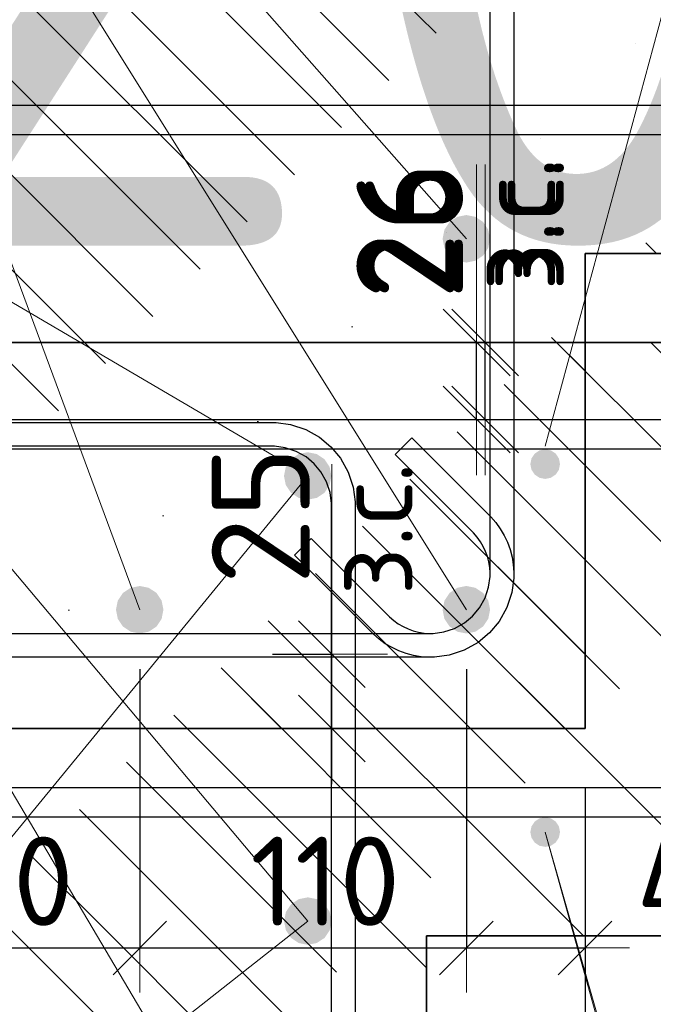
# Model space of a CAD drawing. Header units: metres. Extents: x -38 to 97, y -15 to 21.
# Tile 94 of 256: x 72.282 to 72.495, y 2.091 to 2.423. Entities that reach past the tile are written whole.
import ezdxf

# ---------------------------------------------------------------- set-up
doc = ezdxf.new("R2010")
doc.units = ezdxf.units.M
doc.header["$PDMODE"] = 65
for name, color, linetype, lineweight in [('XR$3$Арм. стержнями нижней зоны', 180, 'Continuous', 35), ('XR$3$Арм.стержн. Арматура края', 96, 'Continuous', 35), ('XR$3$Арм.стержн. Хомут', 240, 'Continuous', 35), ('XR$3$Арм.стержн.горизонт. 1', 180, 'Continuous', 35), ('XR$3$Размерная линия (1)', 7, 'Continuous', 13), ('XR$3$Размерная линия_ общее', 7, 'Continuous', 13), ('XR$4$Арм. стержнями верхней зоны', 180, 'Continuous', 35), ('XR$4$Арм. стержнями нижней зоны', 180, 'Continuous', 35), ('XR$4$Арм.стержн. Арматура края', 96, 'Continuous', 35), ('XR$4$Арм.стержн. Хомут', 240, 'Continuous', 35), ('XR$4$Арм.стержн.горизонт. 1', 180, 'Continuous', 35), ('XR$4$ВК__отв в полу 1-2 эт', 220, 'Continuous', 25), ('XR$4$Размерная линия_ общее', 7, 'Continuous', 13), ('XR$5$Арм. стержнями верхней зоны', 180, 'Continuous', 35), ('XR$5$Арм. стержнями нижней зоны', 180, 'Continuous', 35), ('XR$5$Арм.стержн. Арматура края', 96, 'Continuous', 35), ('XR$5$Арм.стержн. Хомут', 240, 'Continuous', 35), ('XR$5$Арм.стержн.горизонт. 1', 180, 'Continuous', 35), ('XR$5$ВК__отв в полу 1-2 эт', 220, 'Continuous', 25), ('XR$5$Размерная линия_ общее', 7, 'Continuous', 13), ('XR$6$Текст_ примечание', 7, 'Continuous', 13)]:
    doc.layers.add(name, color=color, linetype=linetype, lineweight=lineweight)
doc.styles.add('ISOCPEUR', font='txt')
doc.dimstyles.new('DIMSTYLE_11', dxfattribs={"dimtxt": 0.033, "dimasz": 0.0375, "dimexe": 0, "dimexo": 0, "dimgap": 0.0165, "dimtad": 2, "dimdec": 0, "dimlfac": 1000, "dimrnd": 1, "dimzin": 12, "dimdsep": 46, "dimtxsty": 'ISOCPEUR', "dimblk1": 'ALL_ML_STRICH', "dimblk2": 'ALL_ML_STRICH', "dimsah": 1, "dimcen": 0, "dimclrd": 7, "dimclre": 256, "dimclrt": 7, "dimadec": 0, "dimazin": 0, "dimtfac": 1, "dimtdec": 0, "dimtix": 1, "dimtmove": 2, "dimatfit": 3, "dimfxl": 0, "dimtvp": 1.2, "dimtzin": 0, "dimlwd": 0, "dimlwe": -3, "dimarcsym": 0})
doc.dimstyles.new('DIMSTYLE_23', dxfattribs={"dimtxt": 0.03, "dimasz": 0.03, "dimexe": 0, "dimexo": 0, "dimgap": 0.015, "dimtad": 2, "dimdec": 0, "dimlfac": 1000, "dimrnd": 5, "dimzin": 12, "dimdsep": 46, "dimtxsty": 'ISOCPEUR', "dimblk1": 'ALL_ML_STRICH', "dimblk2": 'ALL_ML_STRICH', "dimsah": 1, "dimcen": 0, "dimclrd": 7, "dimclre": 256, "dimclrt": 7, "dimadec": 0, "dimazin": 0, "dimtfac": 1, "dimtdec": 0, "dimtix": 1, "dimtmove": 2, "dimatfit": 3, "dimfxl": 0, "dimtvp": 1.2, "dimtzin": 0, "dimlwd": 0, "dimlwe": -3, "dimarcsym": 0})
doc.dimstyles.new('DIMSTYLE_24', dxfattribs={"dimtxt": 0.03, "dimasz": 0.03, "dimexe": 0, "dimexo": 0, "dimgap": 0.015, "dimtad": 2, "dimdec": 0, "dimlfac": 1000, "dimrnd": 5, "dimzin": 12, "dimdsep": 46, "dimtxsty": 'ISOCPEUR', "dimblk1": 'ALL_ML_STRICH', "dimblk2": 'ALL_ML_STRICH', "dimsah": 1, "dimcen": 0, "dimclrd": 7, "dimclre": 256, "dimclrt": 7, "dimadec": 0, "dimazin": 0, "dimtfac": 1, "dimtdec": 0, "dimtix": 1, "dimtmove": 2, "dimatfit": 3, "dimfxl": 0, "dimtzin": 0, "dimlwd": 0, "dimlwe": -3, "dimarcsym": 0})
pattern_1 = [(135, (0, 0), (-0.031819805, -0.031819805), [0.4, -0.05, 0, -0.05]), (135, (-0.01591, -0.01591), (-0.031819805, -0.031819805), [0.8, -0.1, 0.1, -0.1])]

# ---------------------------------------------------------------- blocks, each defined once
blk = doc.blocks.new('ALL_ML_STRICH')
at = {"color": 0, "linetype": 'ByBlock', "lineweight": -2}
for p, q in [((0, -0.5), (0, 0.5)), ((-0.3, -0.3), (0.3, 0.3)), ((-1, 0), (0.5, 0))]:
    blk.add_line(p, q, dxfattribs=at)
blk = doc.blocks.new('*D98')
at = {"layer": 'DEFPOINTS', "color": 7, "linetype": 'Continuous', "lineweight": 13, "transparency": 33554687}
for p in [(72.34681, 2.20903), (72.35181, 2.18403), (72.3868, 2.18403)]:
    blk.add_point(p, dxfattribs=at)
at = {"layer": 'XR$3$Размерная линия_ общее', "color": 253, "linetype": 'Continuous', "lineweight": -2, "true_color": 0xa0a0a0, "transparency": 33554687}
for p, q in [((72.36681, 2.20903), (72.3868, 2.20903)), ((72.37181, 2.18403), (72.3868, 2.18403))]:
    blk.add_line(p, q, dxfattribs=at)
at = {"layer": 'XR$3$Размерная линия_ общее', "color": 7, "linetype": 'Continuous', "lineweight": -2, "transparency": 33554687}
blk.add_line((72.3868, 2.18403), (72.3868, 2.20903), dxfattribs=at)
at = {"layer": 'XR$3$Размерная линия_ общее', "color": 7, "linetype": 'Continuous', "lineweight": 13, "transparency": 33554687, "xscale": 0.0375, "yscale": 0.0375, "zscale": 0.0375}
for p, rotation in [((72.3868, 2.20903), 90), ((72.3868, 2.18403), 270)]:
    blk.add_blockref('ALL_ML_STRICH', p, dxfattribs=dict(at, rotation=rotation))
at = {"layer": 'XR$3$Размерная линия_ общее', "color": 7, "linetype": 'Continuous', "lineweight": 13, "transparency": 33554687, "insert": (72.38701, 2.22881), "char_height": 0.027, "width": 0.00135, "attachment_point": 1, "rotation": 90, "line_spacing_factor": 0.60241, "style": 'ISOCPEUR'}
blk.add_mtext('з.с.', dxfattribs=at)
at = {"layer": 'XR$3$Размерная линия_ общее', "color": 7, "linetype": 'Continuous', "lineweight": 13, "transparency": 33554687, "insert": (72.3628, 2.25576), "char_height": 0.033, "width": 0.066, "attachment_point": 5, "rotation": 90, "style": 'ISOCPEUR'}
blk.add_mtext('\\A1;{25}', dxfattribs=at)
blk = doc.blocks.new('*D237')
at = {"layer": 'DEFPOINTS', "color": 7, "linetype": 'Continuous', "lineweight": 13, "transparency": 33554687}
for p in [(72.17211, 2.18403), (72.47211, 2.18403), (72.17211, 2.03505)]:
    blk.add_point(p, dxfattribs=at)
at = {"layer": 'XR$3$Размерная линия (1)', "color": 9, "linetype": 'Continuous', "lineweight": -2, "true_color": 0xc7c7c7, "transparency": 33554687}
for p, q in [((72.17211, 2.16403), (72.17211, 2.03505)), ((72.47211, 2.16403), (72.47211, 2.03505))]:
    blk.add_line(p, q, dxfattribs=at)
at = {"layer": 'XR$3$Размерная линия (1)', "color": 7, "linetype": 'Continuous', "lineweight": -2, "transparency": 33554687}
blk.add_line((72.17211, 2.03505), (72.47211, 2.03505), dxfattribs=at)
at = {"layer": 'XR$3$Размерная линия (1)', "color": 7, "linetype": 'Continuous', "lineweight": 13, "transparency": 33554687, "xscale": 0.03, "yscale": 0.03, "zscale": 0.03, "rotation": 180}
blk.add_blockref('ALL_ML_STRICH', (72.17211, 2.03505), dxfattribs=at)
at = {"layer": 'XR$3$Размерная линия (1)', "color": 7, "linetype": 'Continuous', "lineweight": 13, "transparency": 33554687, "xscale": 0.03, "yscale": 0.03, "zscale": 0.03}
blk.add_blockref('ALL_ML_STRICH', (72.47211, 2.03505), dxfattribs=at)
at = {"layer": 'XR$3$Размерная линия (1)', "color": 7, "linetype": 'Continuous', "lineweight": 13, "transparency": 33554687, "insert": (72.32361, 2.05755), "char_height": 0.03, "width": 0.09, "attachment_point": 5, "style": 'ISOCPEUR'}
blk.add_mtext('\\A1;{300}', dxfattribs=at)
blk = doc.blocks.new('*D239')
at = {"layer": 'DEFPOINTS', "color": 7, "linetype": 'Continuous', "lineweight": 13, "transparency": 33554687}
for p in [(72.21203, 2.22403), (72.32203, 2.22403), (72.21203, 2.11005)]:
    blk.add_point(p, dxfattribs=at)
at = {"layer": 'XR$3$Размерная линия (1)', "color": 9, "linetype": 'Continuous', "lineweight": -2, "true_color": 0xc7c7c7, "transparency": 33554687}
for p, q in [((72.21203, 2.20403), (72.21203, 2.11005)), ((72.32203, 2.20403), (72.32203, 2.11005))]:
    blk.add_line(p, q, dxfattribs=at)
at = {"layer": 'XR$3$Размерная линия (1)', "color": 7, "linetype": 'Continuous', "lineweight": -2, "transparency": 33554687}
blk.add_line((72.21203, 2.11005), (72.32203, 2.11005), dxfattribs=at)
at = {"layer": 'XR$3$Размерная линия (1)', "color": 7, "linetype": 'Continuous', "lineweight": 13, "transparency": 33554687, "xscale": 0.03, "yscale": 0.03, "zscale": 0.03, "rotation": 180}
blk.add_blockref('ALL_ML_STRICH', (72.21203, 2.11005), dxfattribs=at)
at = {"layer": 'XR$3$Размерная линия (1)', "color": 7, "linetype": 'Continuous', "lineweight": 13, "transparency": 33554687, "xscale": 0.03, "yscale": 0.03, "zscale": 0.03}
blk.add_blockref('ALL_ML_STRICH', (72.32203, 2.11005), dxfattribs=at)
at = {"layer": 'XR$3$Размерная линия (1)', "color": 7, "linetype": 'Continuous', "lineweight": 13, "transparency": 33554687, "insert": (72.27453, 2.13255), "char_height": 0.03, "width": 0.09, "attachment_point": 5, "style": 'ISOCPEUR'}
blk.add_mtext('\\A1;{110}', dxfattribs=at)
blk = doc.blocks.new('*D240')
at = {"layer": 'DEFPOINTS', "color": 7, "linetype": 'Continuous', "lineweight": 13, "transparency": 33554687}
for p in [(72.32203, 2.22403), (72.43211, 2.22403), (72.32203, 2.11005)]:
    blk.add_point(p, dxfattribs=at)
at = {"layer": 'XR$3$Размерная линия (1)', "color": 9, "linetype": 'Continuous', "lineweight": -2, "true_color": 0xc7c7c7, "transparency": 33554687}
for p, q in [((72.32203, 2.20403), (72.32203, 2.11005)), ((72.43211, 2.20403), (72.43211, 2.11005))]:
    blk.add_line(p, q, dxfattribs=at)
at = {"layer": 'XR$3$Размерная линия (1)', "color": 7, "linetype": 'Continuous', "lineweight": -2, "transparency": 33554687}
blk.add_line((72.32203, 2.11005), (72.43211, 2.11005), dxfattribs=at)
at = {"layer": 'XR$3$Размерная линия (1)', "color": 7, "linetype": 'Continuous', "lineweight": 13, "transparency": 33554687, "xscale": 0.03, "yscale": 0.03, "zscale": 0.03, "rotation": 180}
blk.add_blockref('ALL_ML_STRICH', (72.32203, 2.11005), dxfattribs=at)
at = {"layer": 'XR$3$Размерная линия (1)', "color": 7, "linetype": 'Continuous', "lineweight": 13, "transparency": 33554687, "xscale": 0.03, "yscale": 0.03, "zscale": 0.03}
blk.add_blockref('ALL_ML_STRICH', (72.43211, 2.11005), dxfattribs=at)
at = {"layer": 'XR$3$Размерная линия (1)', "color": 7, "linetype": 'Continuous', "lineweight": 13, "transparency": 33554687, "insert": (72.38457, 2.13255), "char_height": 0.03, "width": 0.09, "attachment_point": 5, "style": 'ISOCPEUR'}
blk.add_mtext('\\A1;{110}', dxfattribs=at)
blk = doc.blocks.new('*D241')
at = {"layer": 'DEFPOINTS', "color": 7, "linetype": 'Continuous', "lineweight": 13, "transparency": 33554687}
for p in [(72.43211, 2.22403), (72.47211, 2.18403), (72.43211, 2.11005)]:
    blk.add_point(p, dxfattribs=at)
at = {"layer": 'XR$3$Размерная линия (1)', "color": 9, "linetype": 'Continuous', "lineweight": -2, "true_color": 0xc7c7c7, "transparency": 33554687}
for p, q in [((72.43211, 2.20403), (72.43211, 2.11005)), ((72.47211, 2.16403), (72.47211, 2.11005))]:
    blk.add_line(p, q, dxfattribs=at)
at = {"layer": 'XR$3$Размерная линия (1)', "color": 7, "linetype": 'Continuous', "lineweight": -2, "transparency": 33554687}
blk.add_line((72.43211, 2.11005), (72.47211, 2.11005), dxfattribs=at)
at = {"layer": 'XR$3$Размерная линия (1)', "color": 7, "linetype": 'Continuous', "lineweight": 13, "transparency": 33554687, "xscale": 0.03, "yscale": 0.03, "zscale": 0.03, "rotation": 180}
blk.add_blockref('ALL_ML_STRICH', (72.43211, 2.11005), dxfattribs=at)
at = {"layer": 'XR$3$Размерная линия (1)', "color": 7, "linetype": 'Continuous', "lineweight": 13, "transparency": 33554687, "xscale": 0.03, "yscale": 0.03, "zscale": 0.03}
blk.add_blockref('ALL_ML_STRICH', (72.47211, 2.11005), dxfattribs=at)
at = {"layer": 'XR$3$Размерная линия (1)', "color": 7, "linetype": 'Continuous', "lineweight": 13, "transparency": 33554687, "insert": (72.51092, 2.13273), "char_height": 0.03, "width": 0.06, "attachment_point": 5, "style": 'ISOCPEUR'}
blk.add_mtext('\\A1;{40}', dxfattribs=at)
blk = doc.blocks.new('*D508')
at = {"layer": 'DEFPOINTS', "color": 7, "linetype": 'Continuous', "lineweight": 13, "transparency": 33554687}
for p in [(72.39559, 2.31411), (72.39559, 2.28811), (72.43558, 2.28811)]:
    blk.add_point(p, dxfattribs=at)
at = {"layer": 'XR$4$Размерная линия_ общее', "color": 253, "linetype": 'Continuous', "lineweight": -2, "true_color": 0xa0a0a0, "transparency": 33554687}
for p, q in [((72.41559, 2.31411), (72.43558, 2.31411)), ((72.41559, 2.28811), (72.43558, 2.28811))]:
    blk.add_line(p, q, dxfattribs=at)
at = {"layer": 'XR$4$Размерная линия_ общее', "color": 7, "linetype": 'Continuous', "lineweight": -2, "transparency": 33554687}
blk.add_line((72.43558, 2.28811), (72.43558, 2.31411), dxfattribs=at)
at = {"layer": 'XR$4$Размерная линия_ общее', "color": 7, "linetype": 'Continuous', "lineweight": 13, "transparency": 33554687, "xscale": 0.0375, "yscale": 0.0375, "zscale": 0.0375}
for p, rotation in [((72.43558, 2.31411), 90), ((72.43558, 2.28811), 270)]:
    blk.add_blockref('ALL_ML_STRICH', p, dxfattribs=dict(at, rotation=rotation))
at = {"layer": 'XR$4$Размерная линия_ общее', "color": 7, "linetype": 'Continuous', "lineweight": 13, "transparency": 33554687, "insert": (72.43511, 2.33147), "char_height": 0.027, "width": 0.00135, "attachment_point": 1, "rotation": 90, "line_spacing_factor": 0.60241, "style": 'ISOCPEUR'}
blk.add_mtext('з.с.', dxfattribs=at)
at = {"layer": 'XR$4$Размерная линия_ общее', "color": 7, "linetype": 'Continuous', "lineweight": 13, "transparency": 33554687, "insert": (72.41158, 2.35184), "char_height": 0.033, "width": 0.066, "attachment_point": 5, "rotation": 90, "style": 'ISOCPEUR'}
blk.add_mtext('\\A1;{26}', dxfattribs=at)
blk = doc.blocks.new('*D854')
at = {"layer": 'DEFPOINTS', "color": 7, "linetype": 'Continuous', "lineweight": 13, "transparency": 33554687}
for p in [(72.3985, 2.31411), (72.3985, 2.28811), (72.43848, 2.28811)]:
    blk.add_point(p, dxfattribs=at)
at = {"layer": 'XR$5$Размерная линия_ общее', "color": 253, "linetype": 'Continuous', "lineweight": -2, "true_color": 0xa0a0a0, "transparency": 33554687}
for p, q in [((72.4185, 2.31411), (72.43848, 2.31411)), ((72.4185, 2.28811), (72.43848, 2.28811))]:
    blk.add_line(p, q, dxfattribs=at)
at = {"layer": 'XR$5$Размерная линия_ общее', "color": 7, "linetype": 'Continuous', "lineweight": -2, "transparency": 33554687}
blk.add_line((72.43848, 2.28811), (72.43848, 2.31411), dxfattribs=at)
at = {"layer": 'XR$5$Размерная линия_ общее', "color": 7, "linetype": 'Continuous', "lineweight": 13, "transparency": 33554687, "xscale": 0.0375, "yscale": 0.0375, "zscale": 0.0375}
for p, rotation in [((72.43848, 2.31411), 90), ((72.43848, 2.28811), 270)]:
    blk.add_blockref('ALL_ML_STRICH', p, dxfattribs=dict(at, rotation=rotation))
at = {"layer": 'XR$5$Размерная линия_ общее', "color": 7, "linetype": 'Continuous', "lineweight": 13, "transparency": 33554687, "insert": (72.43802, 2.33147), "char_height": 0.027, "width": 0.00135, "attachment_point": 1, "rotation": 90, "line_spacing_factor": 0.60241, "style": 'ISOCPEUR'}
blk.add_mtext('з.с.', dxfattribs=at)
at = {"layer": 'XR$5$Размерная линия_ общее', "color": 7, "linetype": 'Continuous', "lineweight": 13, "transparency": 33554687, "insert": (72.41448, 2.35184), "char_height": 0.033, "width": 0.066, "attachment_point": 5, "rotation": 90, "style": 'ISOCPEUR'}
blk.add_mtext('\\A1;{26}', dxfattribs=at)

msp = doc.modelspace()

# ---------------------------------------------------------------- hatches: boundary and pattern name
at = {"linetype": 'Continuous', "lineweight": 13, "transparency": 33554687}
h = msp.add_hatch(dxfattribs=at)
h.set_pattern_fill('__________540', scale=0.015, style=0, pattern_type=2)
h.set_pattern_definition(pattern_1)
h.paths.add_polyline_path([(72.47211, 2.54403), (72.17211, 2.54403), (72.17211, 2.18403), (72.47211, 2.18403)], flags=0)
at = {"linetype": 'Continuous', "lineweight": 25, "transparency": 33554687}
h = msp.add_hatch(dxfattribs=at)
h.set_pattern_fill('__________540', scale=0.015, style=0, pattern_type=2)
h.set_pattern_definition(pattern_1)
h.paths.add_polyline_path([(72.47211, 2.54403), (72.47211, 2.34403), (72.72626, 2.34403), (72.72626, 2.54403)], flags=0)
at = {"linetype": 'Continuous', "lineweight": 13, "transparency": 33554687}
h = msp.add_hatch(dxfattribs=at)
h.set_pattern_fill('__________540', scale=0.015, style=0, pattern_type=2)
h.set_pattern_definition(pattern_1)
h.paths.add_polyline_path([(72.11868, 2.31411), (72.11868, 2.11411), (72.54928, 2.11411), (72.54928, 2.31411)], flags=0)
h = msp.add_hatch(dxfattribs=at)
h.set_pattern_fill('__________540', scale=0.015, style=0, pattern_type=2)
h.set_pattern_definition(pattern_1)
h.paths.add_polyline_path([(72.11868, 2.31411), (72.11868, 2.11411), (72.59928, 2.11411), (72.59928, 2.31411)], flags=0)
h = msp.add_hatch(dxfattribs=at)
h.set_pattern_fill('__________540', scale=0.015, style=0, pattern_type=2)
h.set_pattern_definition(pattern_1)
h.paths.add_polyline_path([(72.41868, 2.11411), (72.11868, 2.11411), (72.11868, 1.95411), (72.41868, 1.95411)], flags=0)
h = msp.add_hatch(dxfattribs=at)
h.set_pattern_fill('__________540', scale=0.015, style=0, pattern_type=2)
h.set_pattern_definition(pattern_1)
h.paths.add_polyline_path([(72.41868, 2.11411), (72.11868, 2.11411), (72.11868, 1.95411), (72.41868, 1.95411)], flags=0)
at = {"layer": 'XR$3$Арм.стержн.горизонт. 1', "linetype": 'Continuous', "lineweight": 50, "transparency": 33554687}
for points in [[(72.44011, 2.34903), (72.4395, 2.3521), (72.43777, 2.35469), (72.43517, 2.35642), (72.43211, 2.35703), (72.42905, 2.35642), (72.42645, 2.35469), (72.42472, 2.3521), (72.42411, 2.34903), (72.42472, 2.34597), (72.42645, 2.34338), (72.42905, 2.34164), (72.43211, 2.34103), (72.43517, 2.34164), (72.43777, 2.34338), (72.4395, 2.34597)], [(72.33003, 2.22403), (72.32942, 2.2271), (72.32769, 2.22969), (72.32509, 2.23142), (72.32203, 2.23203), (72.31897, 2.23142), (72.31638, 2.22969), (72.31464, 2.2271), (72.31403, 2.22403), (72.31464, 2.22097), (72.31638, 2.21838), (72.31897, 2.21664), (72.32203, 2.21603), (72.32509, 2.21664), (72.32769, 2.21838), (72.32942, 2.22097)], [(72.44011, 2.22403), (72.4395, 2.2271), (72.43777, 2.22969), (72.43517, 2.23142), (72.43211, 2.23203), (72.42905, 2.23142), (72.42645, 2.22969), (72.42472, 2.2271), (72.42411, 2.22403), (72.42472, 2.22097), (72.42645, 2.21838), (72.42905, 2.21664), (72.43211, 2.21603), (72.43517, 2.21664), (72.43777, 2.21838), (72.4395, 2.22097)]]:
    msp.add_hatch(color=7, dxfattribs=at).paths.add_polyline_path(points)
at = {"layer": 'XR$4$Арм. стержнями верхней зоны', "linetype": 'Continuous', "lineweight": 50, "transparency": 33554687}
msp.add_hatch(color=4, dxfattribs=at).paths.add_polyline_path([(72.46368, 2.27311), (72.4633, 2.27502), (72.46222, 2.27665), (72.4606, 2.27773), (72.45868, 2.27811), (72.45677, 2.27773), (72.45515, 2.27665), (72.45406, 2.27502), (72.45368, 2.27311), (72.45406, 2.2712), (72.45515, 2.26958), (72.45677, 2.26849), (72.45868, 2.26811), (72.4606, 2.26849), (72.46222, 2.26958), (72.4633, 2.2712)])
at = {"layer": 'XR$4$Арм. стержнями нижней зоны', "linetype": 'Continuous', "lineweight": 50, "transparency": 33554687}
msp.add_hatch(color=4, dxfattribs=at).paths.add_polyline_path([(72.46368, 2.14911), (72.4633, 2.15102), (72.46222, 2.15265), (72.4606, 2.15373), (72.45868, 2.15411), (72.45677, 2.15373), (72.45515, 2.15265), (72.45406, 2.15102), (72.45368, 2.14911), (72.45406, 2.1472), (72.45515, 2.14558), (72.45677, 2.14449), (72.45868, 2.14411), (72.4606, 2.14449), (72.46222, 2.14558), (72.4633, 2.1472)])
at = {"layer": 'XR$4$Арм.стержн.горизонт. 1', "linetype": 'Continuous', "lineweight": 50, "transparency": 33554687}
for points in [[(72.38665, 2.26911), (72.38604, 2.27217), (72.3843, 2.27477), (72.38171, 2.2765), (72.37865, 2.27711), (72.37558, 2.2765), (72.37299, 2.27477), (72.37125, 2.27217), (72.37065, 2.26911), (72.37125, 2.26605), (72.37299, 2.26345), (72.37558, 2.26172), (72.37865, 2.26111), (72.38171, 2.26172), (72.3843, 2.26345), (72.38604, 2.26605)], [(72.38668, 2.11911), (72.38607, 2.12217), (72.38434, 2.12477), (72.38174, 2.1265), (72.37868, 2.12711), (72.37562, 2.1265), (72.37303, 2.12477), (72.37129, 2.12217), (72.37068, 2.11911), (72.37129, 2.11605), (72.37303, 2.11345), (72.37562, 2.11172), (72.37868, 2.11111), (72.38174, 2.11172), (72.38434, 2.11345), (72.38607, 2.11605)]]:
    msp.add_hatch(color=7, dxfattribs=at).paths.add_polyline_path(points)
at = {"layer": 'XR$5$Арм. стержнями верхней зоны', "linetype": 'Continuous', "lineweight": 50, "transparency": 33554687}
msp.add_hatch(color=4, dxfattribs=at).paths.add_polyline_path([(72.46368, 2.27311), (72.4633, 2.27502), (72.46222, 2.27665), (72.4606, 2.27773), (72.45868, 2.27811), (72.45677, 2.27773), (72.45515, 2.27665), (72.45406, 2.27502), (72.45368, 2.27311), (72.45406, 2.2712), (72.45515, 2.26958), (72.45677, 2.26849), (72.45868, 2.26811), (72.4606, 2.26849), (72.46222, 2.26958), (72.4633, 2.2712)])
at = {"layer": 'XR$5$Арм. стержнями нижней зоны', "linetype": 'Continuous', "lineweight": 50, "transparency": 33554687}
msp.add_hatch(color=4, dxfattribs=at).paths.add_polyline_path([(72.46368, 2.14911), (72.4633, 2.15102), (72.46222, 2.15265), (72.4606, 2.15373), (72.45868, 2.15411), (72.45677, 2.15373), (72.45515, 2.15265), (72.45406, 2.15102), (72.45368, 2.14911), (72.45406, 2.1472), (72.45515, 2.14558), (72.45677, 2.14449), (72.45868, 2.14411), (72.4606, 2.14449), (72.46222, 2.14558), (72.4633, 2.1472)])
at = {"layer": 'XR$5$Арм.стержн.горизонт. 1', "linetype": 'Continuous', "lineweight": 50, "transparency": 33554687}
for points in [[(72.38665, 2.26911), (72.38604, 2.27217), (72.3843, 2.27477), (72.38171, 2.2765), (72.37865, 2.27711), (72.37558, 2.2765), (72.37299, 2.27477), (72.37125, 2.27217), (72.37065, 2.26911), (72.37125, 2.26605), (72.37299, 2.26345), (72.37558, 2.26172), (72.37865, 2.26111), (72.38171, 2.26172), (72.3843, 2.26345), (72.38604, 2.26605)], [(72.38668, 2.11911), (72.38607, 2.12217), (72.38434, 2.12477), (72.38174, 2.1265), (72.37868, 2.12711), (72.37562, 2.1265), (72.37303, 2.12477), (72.37129, 2.12217), (72.37068, 2.11911), (72.37129, 2.11605), (72.37303, 2.11345), (72.37562, 2.11172), (72.37868, 2.11111), (72.38174, 2.11172), (72.38434, 2.11345), (72.38607, 2.11605)]]:
    msp.add_hatch(color=7, dxfattribs=at).paths.add_polyline_path(points)

# ---------------------------------------------------------------- linework, layer by layer
at = {"color": 7, "linetype": 'Continuous', "lineweight": 13, "transparency": 33554687}
for p, q in [((72.43558, 2.31411), (72.43558, 2.37411)), ((72.43848, 2.31411), (72.43848, 2.37411)), ((72.3868, 2.20903), (72.3868, 2.27303))]:
    msp.add_line(p, q, dxfattribs=at)
at = {"color": 7, "linetype": 'Continuous', "lineweight": 35, "transparency": 33554687}
for p, q in [((72.47211, 2.18403), (72.47211, 2.34403)), ((72.47211, 2.34403), (72.72626, 2.34403)), ((72.54928, 2.31411), (72.11868, 2.31411)), ((72.59928, 2.31411), (72.11868, 2.31411)), ((72.17211, 2.18403), (72.47211, 2.18403)), ((72.41868, 1.95411), (72.41868, 2.11411)), ((72.41868, 2.11411), (72.54928, 2.11411)), ((72.41868, 1.95411), (72.41868, 2.11411)), ((72.41868, 2.11411), (72.59928, 2.11411))]:
    msp.add_line(p, q, dxfattribs=at)
at = {"layer": 'XR$3$Арм. стержнями нижней зоны', "color": 4, "linetype": 'Continuous', "lineweight": 25, "transparency": 33554687}
msp.add_lwpolyline([(72.19206, 2.39403), (72.73126, 2.39403), (72.73126, 2.38403), (72.19206, 2.38403), (72.19206, 2.39403)], dxfattribs=at)
at = {"layer": 'XR$3$Арм.стержн. Арматура края', "color": 4, "linetype": 'Continuous', "lineweight": 25, "transparency": 33554687}
for points in [[(72.69203, 2.38403), (72.22538, 2.38403), (72.21928, 2.38488), (72.21293, 2.38698), (72.20708, 2.39025), (72.20227, 2.39427), (72.19825, 2.39908), (72.19497, 2.40493), (72.19288, 2.41128), (72.19203, 2.41738), (72.19203, 2.48469), (72.19288, 2.49079), (72.19497, 2.49714), (72.19825, 2.50298), (72.20227, 2.5078), (72.20708, 2.51182), (72.21293, 2.51509), (72.21928, 2.51718), (72.22538, 2.51803), (72.69203, 2.51803)], [(72.69203, 2.50803), (72.22607, 2.50803), (72.22155, 2.5074), (72.21697, 2.5059), (72.21278, 2.50355), (72.20937, 2.5007), (72.20652, 2.49729), (72.20417, 2.49309), (72.20266, 2.48851), (72.20203, 2.48399), (72.20203, 2.41807), (72.20266, 2.41355), (72.20417, 2.40898), (72.20652, 2.40478), (72.20937, 2.40137), (72.21278, 2.39852), (72.21697, 2.39617), (72.22155, 2.39466), (72.22607, 2.39403), (72.69203, 2.39403)]]:
    msp.add_lwpolyline(points, dxfattribs=at)
at = {"layer": 'XR$3$Арм.стержн. Хомут', "color": 40, "linetype": 'Continuous', "lineweight": 25, "transparency": 33554687}
for points in [[(72.44811, 2.49136), (72.44811, 2.23471), (72.44743, 2.22983), (72.44575, 2.22475), (72.44314, 2.22007), (72.43992, 2.21622), (72.43607, 2.21301), (72.43139, 2.21039), (72.42631, 2.20871), (72.42143, 2.20803), (72.41944, 2.20803), (72.41692, 2.20821), (72.41435, 2.20863), (72.41181, 2.20929), (72.40939, 2.21016), (72.40706, 2.21125), (72.4048, 2.21258), (72.40269, 2.21411), (72.40078, 2.21577), (72.37415, 2.2424), (72.3798, 2.24805)], [(72.44811, 2.49136), (72.44811, 2.23471), (72.44743, 2.22983), (72.44575, 2.22475), (72.44314, 2.22007), (72.43992, 2.21622), (72.43607, 2.21301), (72.43139, 2.21039), (72.42631, 2.20871), (72.42143, 2.20803), (72.41944, 2.20803), (72.41692, 2.20821), (72.41435, 2.20863), (72.41181, 2.20929), (72.40939, 2.21016), (72.40706, 2.21125), (72.4048, 2.21258), (72.40269, 2.21411), (72.40078, 2.21577), (72.37415, 2.2424), (72.3798, 2.24805)], [(72.3798, 2.24805), (72.40624, 2.22162), (72.40766, 2.22039), (72.40918, 2.21929), (72.41079, 2.21834), (72.41246, 2.21756), (72.41418, 2.21694), (72.41599, 2.21647), (72.41785, 2.21617), (72.41973, 2.21603), (72.42088, 2.21603), (72.42449, 2.21654), (72.42816, 2.21774), (72.43151, 2.21962), (72.43424, 2.2219), (72.43652, 2.22463), (72.4384, 2.22799), (72.43961, 2.23165), (72.44011, 2.23526), (72.44011, 2.4908)], [(72.3798, 2.24805), (72.40624, 2.22162), (72.40766, 2.22039), (72.40918, 2.21929), (72.41079, 2.21834), (72.41246, 2.21756), (72.41418, 2.21694), (72.41599, 2.21647), (72.41785, 2.21617), (72.41973, 2.21603), (72.42088, 2.21603), (72.42449, 2.21654), (72.42816, 2.21774), (72.43151, 2.21962), (72.43424, 2.2219), (72.43652, 2.22463), (72.4384, 2.22799), (72.43961, 2.23165), (72.44011, 2.23526), (72.44011, 2.4908)], [(72.2233, 2.21603), (72.42088, 2.21603), (72.42449, 2.21654), (72.42816, 2.21774), (72.43151, 2.21962), (72.43424, 2.2219), (72.43652, 2.22463), (72.4384, 2.22799), (72.43961, 2.23165), (72.44011, 2.23526), (72.44011, 2.23642), (72.43998, 2.2383), (72.43968, 2.24015), (72.43921, 2.24196), (72.43858, 2.24369), (72.4378, 2.24535), (72.43685, 2.24696), (72.43576, 2.24848), (72.43452, 2.24991), (72.40809, 2.27634), (72.41374, 2.282), (72.44038, 2.25536), (72.44203, 2.25346), (72.44356, 2.25134), (72.44489, 2.24908), (72.44598, 2.24675), (72.44686, 2.24433), (72.44751, 2.2418), (72.44793, 2.23922), (72.44811, 2.2367), (72.44811, 2.23471), (72.44743, 2.22983), (72.44575, 2.22475), (72.44314, 2.22007), (72.43992, 2.21622), (72.43607, 2.21301), (72.43139, 2.21039), (72.42631, 2.20871), (72.42143, 2.20803), (72.22275, 2.20803)], [(72.2233, 2.21603), (72.42088, 2.21603), (72.42449, 2.21654), (72.42816, 2.21774), (72.43151, 2.21962), (72.43424, 2.2219), (72.43652, 2.22463), (72.4384, 2.22799), (72.43961, 2.23165), (72.44011, 2.23526), (72.44011, 2.23642), (72.43998, 2.2383), (72.43968, 2.24015), (72.43921, 2.24196), (72.43858, 2.24369), (72.4378, 2.24535), (72.43685, 2.24696), (72.43576, 2.24848), (72.43452, 2.24991), (72.40809, 2.27634), (72.41374, 2.282), (72.44038, 2.25536), (72.44203, 2.25346), (72.44356, 2.25134), (72.44489, 2.24908), (72.44598, 2.24675), (72.44686, 2.24433), (72.44751, 2.2418), (72.44793, 2.23922), (72.44811, 2.2367), (72.44811, 2.23471), (72.44743, 2.22983), (72.44575, 2.22475), (72.44314, 2.22007), (72.43992, 2.21622), (72.43607, 2.21301), (72.43139, 2.21039), (72.42631, 2.20871), (72.42143, 2.20803), (72.22275, 2.20803)]]:
    msp.add_lwpolyline(points, dxfattribs=at)
at = {"layer": 'XR$3$Арм.стержн.горизонт. 1', "color": 7, "linetype": 'Continuous', "lineweight": 13, "transparency": 33554687}
for q in [(72.43211, 2.22403), (72.43211, 2.34903), (72.32203, 2.22403)]:
    msp.add_line((72.16184, 2.65643), q, dxfattribs=at)
at = {"layer": 'XR$4$Арм. стержнями верхней зоны', "color": 4, "linetype": 'Continuous', "lineweight": 25, "transparency": 33554687}
msp.add_lwpolyline([(72.13869, 2.28811), (72.55428, 2.28811), (72.55428, 2.27811), (72.13869, 2.27811), (72.13869, 2.28811)], dxfattribs=at)
msp.add_lwpolyline([(72.13869, 2.28811), (72.55428, 2.28811), (72.55428, 2.27811), (72.13869, 2.27811), (72.13869, 2.28811)], dxfattribs=at)
at = {"layer": 'XR$4$Арм. стержнями нижней зоны', "color": 4, "linetype": 'Continuous', "lineweight": 25, "transparency": 33554687}
msp.add_lwpolyline([(72.1387, 2.16411), (72.55428, 2.16411), (72.55428, 2.15411), (72.1387, 2.15411), (72.1387, 2.16411)], dxfattribs=at)
msp.add_lwpolyline([(72.1387, 2.16411), (72.55428, 2.16411), (72.55428, 2.15411), (72.1387, 2.15411), (72.1387, 2.16411)], dxfattribs=at)
at = {"layer": 'XR$4$Арм.стержн. Арматура края', "color": 4, "linetype": 'Continuous', "lineweight": 25, "transparency": 33554687}
for points in [[(72.55428, 2.15411), (72.16721, 2.15411), (72.16199, 2.15484), (72.15656, 2.15663), (72.15155, 2.15944), (72.14742, 2.16288), (72.14397, 2.16701), (72.14116, 2.17202), (72.13937, 2.17746), (72.13865, 2.18268), (72.13865, 2.25955), (72.13937, 2.26476), (72.14116, 2.2702), (72.14397, 2.27521), (72.14742, 2.27934), (72.15155, 2.28279), (72.15656, 2.28559), (72.16199, 2.28739), (72.16721, 2.28811), (72.55428, 2.28811)], [(72.55428, 2.15411), (72.16721, 2.15411), (72.16199, 2.15484), (72.15656, 2.15663), (72.15155, 2.15944), (72.14742, 2.16288), (72.14397, 2.16701), (72.14116, 2.17202), (72.13937, 2.17746), (72.13865, 2.18268), (72.13865, 2.25955), (72.13937, 2.26476), (72.14116, 2.2702), (72.14397, 2.27521), (72.14742, 2.27934), (72.15155, 2.28279), (72.15656, 2.28559), (72.16199, 2.28739), (72.16721, 2.28811), (72.55428, 2.28811)], [(72.55428, 2.27811), (72.1679, 2.27811), (72.16427, 2.27761), (72.1606, 2.2764), (72.15724, 2.27452), (72.15452, 2.27224), (72.15224, 2.26951), (72.15036, 2.26616), (72.14915, 2.26249), (72.14865, 2.25885), (72.14865, 2.18337), (72.14915, 2.17973), (72.15036, 2.17607), (72.15224, 2.17271), (72.15452, 2.16998), (72.15724, 2.16771), (72.1606, 2.16583), (72.16427, 2.16462), (72.1679, 2.16411), (72.55428, 2.16411)], [(72.55428, 2.27811), (72.1679, 2.27811), (72.16427, 2.27761), (72.1606, 2.2764), (72.15724, 2.27452), (72.15452, 2.27224), (72.15224, 2.26951), (72.15036, 2.26616), (72.14915, 2.26249), (72.14865, 2.25885), (72.14865, 2.18337), (72.14915, 2.17973), (72.15036, 2.17607), (72.15224, 2.17271), (72.15452, 2.16998), (72.15724, 2.16771), (72.1606, 2.16583), (72.16427, 2.16462), (72.1679, 2.16411), (72.55428, 2.16411)]]:
    msp.add_lwpolyline(points, dxfattribs=at)
at = {"layer": 'XR$4$Арм.стержн. Хомут', "color": 40, "linetype": 'Continuous', "lineweight": 25, "transparency": 33554687}
for points in [[(72.14264, 2.00479), (72.14264, 2.26043), (72.14332, 2.26531), (72.145, 2.27039), (72.14762, 2.27507), (72.15083, 2.27892), (72.15469, 2.28214), (72.15936, 2.28476), (72.16444, 2.28643), (72.16932, 2.28711), (72.36801, 2.28711), (72.37289, 2.28643), (72.37797, 2.28476), (72.38264, 2.28214), (72.38649, 2.27892), (72.38971, 2.27507), (72.39233, 2.27039), (72.394, 2.26531), (72.39468, 2.26043), (72.39468, 2.00479)], [(72.14264, 2.00479), (72.14264, 2.26043), (72.14332, 2.26531), (72.145, 2.27039), (72.14762, 2.27507), (72.15083, 2.27892), (72.15469, 2.28214), (72.15936, 2.28476), (72.16444, 2.28643), (72.16932, 2.28711), (72.36801, 2.28711), (72.37289, 2.28643), (72.37797, 2.28476), (72.38264, 2.28214), (72.38649, 2.27892), (72.38971, 2.27507), (72.39233, 2.27039), (72.394, 2.26531), (72.39468, 2.26043), (72.39468, 2.00479)], [(72.38668, 2.00534), (72.38668, 2.25988), (72.38618, 2.2635), (72.38497, 2.26716), (72.38309, 2.27051), (72.38081, 2.27324), (72.37808, 2.27552), (72.37473, 2.2774), (72.37107, 2.27861), (72.36745, 2.27911), (72.16988, 2.27911), (72.16626, 2.27861), (72.1626, 2.2774), (72.15924, 2.27552), (72.15651, 2.27324), (72.15423, 2.27051), (72.15236, 2.26716), (72.15115, 2.2635), (72.15064, 2.25988), (72.15064, 2.00534)], [(72.38668, 2.00534), (72.38668, 2.25988), (72.38618, 2.2635), (72.38497, 2.26716), (72.38309, 2.27051), (72.38081, 2.27324), (72.37808, 2.27552), (72.37473, 2.2774), (72.37107, 2.27861), (72.36745, 2.27911), (72.16988, 2.27911), (72.16626, 2.27861), (72.1626, 2.2774), (72.15924, 2.27552), (72.15651, 2.27324), (72.15423, 2.27051), (72.15236, 2.26716), (72.15115, 2.2635), (72.15064, 2.25988), (72.15064, 2.00534)]]:
    msp.add_lwpolyline(points, dxfattribs=at)
at = {"layer": 'XR$4$Арм.стержн.горизонт. 1', "color": 7, "linetype": 'Continuous', "lineweight": 13, "transparency": 33554687}
for q in [(72.37865, 2.26911), (72.37868, 2.11911)]:
    msp.add_line((72.03093, 1.84538), q, dxfattribs=at)
at = {"layer": 'XR$4$ВК__отв в полу 1-2 эт', "color": 7, "linetype": 'Continuous', "lineweight": 13, "transparency": 33554687}
for p, q in [((72.45868, 2.27911), (72.51294, 2.47971)), ((72.45868, 2.14911), (72.52124, 1.92985))]:
    msp.add_line(p, q, dxfattribs=at)
at = {"layer": 'XR$5$Арм. стержнями верхней зоны', "color": 4, "linetype": 'Continuous', "lineweight": 25, "transparency": 33554687}
msp.add_lwpolyline([(72.13865, 2.28811), (72.60428, 2.28811), (72.60428, 2.27811), (72.13865, 2.27811), (72.13865, 2.28811)], dxfattribs=at)
at = {"layer": 'XR$5$Арм. стержнями нижней зоны', "color": 4, "linetype": 'Continuous', "lineweight": 25, "transparency": 33554687}
msp.add_lwpolyline([(72.13866, 2.16411), (72.60428, 2.16411), (72.60428, 2.15411), (72.13866, 2.15411), (72.13866, 2.16411)], dxfattribs=at)
at = {"layer": 'XR$5$Арм.стержн. Арматура края', "color": 4, "linetype": 'Continuous', "lineweight": 25, "transparency": 33554687}
for points in [[(72.60428, 2.15411), (72.16721, 2.15411), (72.16199, 2.15484), (72.15656, 2.15663), (72.15155, 2.15944), (72.14742, 2.16288), (72.14397, 2.16701), (72.14116, 2.17202), (72.13937, 2.17746), (72.13865, 2.18268), (72.13865, 2.25955), (72.13937, 2.26476), (72.14116, 2.2702), (72.14397, 2.27521), (72.14742, 2.27934), (72.15155, 2.28279), (72.15656, 2.28559), (72.16199, 2.28739), (72.16721, 2.28811), (72.60428, 2.28811)], [(72.60428, 2.15411), (72.16721, 2.15411), (72.16199, 2.15484), (72.15656, 2.15663), (72.15155, 2.15944), (72.14742, 2.16288), (72.14397, 2.16701), (72.14116, 2.17202), (72.13937, 2.17746), (72.13865, 2.18268), (72.13865, 2.25955), (72.13937, 2.26476), (72.14116, 2.2702), (72.14397, 2.27521), (72.14742, 2.27934), (72.15155, 2.28279), (72.15656, 2.28559), (72.16199, 2.28739), (72.16721, 2.28811), (72.60428, 2.28811)], [(72.60428, 2.27811), (72.1679, 2.27811), (72.16427, 2.27761), (72.1606, 2.2764), (72.15724, 2.27452), (72.15452, 2.27224), (72.15224, 2.26951), (72.15036, 2.26616), (72.14915, 2.26249), (72.14865, 2.25885), (72.14865, 2.18337), (72.14915, 2.17973), (72.15036, 2.17607), (72.15224, 2.17271), (72.15452, 2.16998), (72.15724, 2.16771), (72.1606, 2.16583), (72.16427, 2.16462), (72.1679, 2.16411), (72.60428, 2.16411)], [(72.60428, 2.27811), (72.1679, 2.27811), (72.16427, 2.27761), (72.1606, 2.2764), (72.15724, 2.27452), (72.15452, 2.27224), (72.15224, 2.26951), (72.15036, 2.26616), (72.14915, 2.26249), (72.14865, 2.25885), (72.14865, 2.18337), (72.14915, 2.17973), (72.15036, 2.17607), (72.15224, 2.17271), (72.15452, 2.16998), (72.15724, 2.16771), (72.1606, 2.16583), (72.16427, 2.16462), (72.1679, 2.16411), (72.60428, 2.16411)]]:
    msp.add_lwpolyline(points, dxfattribs=at)
at = {"layer": 'XR$5$Арм.стержн. Хомут', "color": 40, "linetype": 'Continuous', "lineweight": 25, "transparency": 33554687}
for points in [[(72.14264, 2.00479), (72.14264, 2.26043), (72.14332, 2.26531), (72.145, 2.27039), (72.14762, 2.27507), (72.15083, 2.27892), (72.15469, 2.28214), (72.15936, 2.28476), (72.16444, 2.28643), (72.16932, 2.28711), (72.36801, 2.28711), (72.37289, 2.28643), (72.37797, 2.28476), (72.38264, 2.28214), (72.38649, 2.27892), (72.38971, 2.27507), (72.39233, 2.27039), (72.394, 2.26531), (72.39468, 2.26043), (72.39468, 2.00479)], [(72.14264, 2.00479), (72.14264, 2.26043), (72.14332, 2.26531), (72.145, 2.27039), (72.14762, 2.27507), (72.15083, 2.27892), (72.15469, 2.28214), (72.15936, 2.28476), (72.16444, 2.28643), (72.16932, 2.28711), (72.36801, 2.28711), (72.37289, 2.28643), (72.37797, 2.28476), (72.38264, 2.28214), (72.38649, 2.27892), (72.38971, 2.27507), (72.39233, 2.27039), (72.394, 2.26531), (72.39468, 2.26043), (72.39468, 2.00479)], [(72.38668, 2.00534), (72.38668, 2.25988), (72.38618, 2.2635), (72.38497, 2.26716), (72.38309, 2.27051), (72.38081, 2.27324), (72.37808, 2.27552), (72.37473, 2.2774), (72.37107, 2.27861), (72.36745, 2.27911), (72.16988, 2.27911), (72.16626, 2.27861), (72.1626, 2.2774), (72.15924, 2.27552), (72.15651, 2.27324), (72.15423, 2.27051), (72.15236, 2.26716), (72.15115, 2.2635), (72.15064, 2.25988), (72.15064, 2.00534)], [(72.38668, 2.00534), (72.38668, 2.25988), (72.38618, 2.2635), (72.38497, 2.26716), (72.38309, 2.27051), (72.38081, 2.27324), (72.37808, 2.27552), (72.37473, 2.2774), (72.37107, 2.27861), (72.36745, 2.27911), (72.16988, 2.27911), (72.16626, 2.27861), (72.1626, 2.2774), (72.15924, 2.27552), (72.15651, 2.27324), (72.15423, 2.27051), (72.15236, 2.26716), (72.15115, 2.2635), (72.15064, 2.25988), (72.15064, 2.00534)]]:
    msp.add_lwpolyline(points, dxfattribs=at)
at = {"layer": 'XR$5$Арм.стержн.горизонт. 1', "color": 7, "linetype": 'Continuous', "lineweight": 13, "transparency": 33554687}
for q in [(72.37865, 2.26911), (72.37868, 1.99411), (72.37868, 2.11911)]:
    msp.add_line((72.12942, 2.4154), q, dxfattribs=at)
at = {"layer": 'XR$5$ВК__отв в полу 1-2 эт', "color": 7, "linetype": 'Continuous', "lineweight": 13, "transparency": 33554687}
for p, q in [((72.45868, 2.27911), (72.51294, 2.47971)), ((72.45868, 2.14911), (72.51806, 1.936))]:
    msp.add_line(p, q, dxfattribs=at)

# ---------------------------------------------------------------- texts
at = {"layer": 'XR$6$Текст_ примечание', "color": 7, "linetype": 'Continuous', "lineweight": 35, "transparency": 33554687, "insert": (70.35063, 2.34671), "char_height": 0.25, "width": 2.7437149, "attachment_point": 7, "style": 'ISOCPEUR'}
msp.add_mtext('\\W0.96;ГОСТ 34028-2016', dxfattribs=at)

# ---------------------------------------------------------------- dimensions: what is measured, and where the dimension line sits
at = {"layer": 'XR$3$Размерная линия (1)', "color": 7, "linetype": 'Continuous', "lineweight": 13, "transparency": 33554687}
for base, p1, p2, dimstyle, picture, middle in [((72.32203, 2.11005), (72.21203, 2.20403), (72.32203, 2.20403), 'DIMSTYLE_24', '*D239', (72.27453, 2.13255)), ((72.43211, 2.11005), (72.32203, 2.20403), (72.43211, 2.20403), 'DIMSTYLE_24', '*D240', (72.38457, 2.13255)), ((72.47211, 2.11005), (72.43211, 2.20403), (72.47211, 2.16403), 'DIMSTYLE_23', '*D241', (72.51092, 2.13273)), ((72.47211, 2.03505), (72.17211, 2.16403), (72.47211, 2.16403), 'DIMSTYLE_24', '*D237', (72.32361, 2.05755))]:
    dim = msp.add_linear_dim(base=base, p1=p1, p2=p2, dimstyle=dimstyle, override={"dimpost": '<>', "dimclrd": 7, "dimclre": 9, "dimclrt": 7, "dimlwd": 0, "dimlwe": 65533}, dxfattribs=at)
    dim.commit()
    dim.dimension.update_dxf_attribs({"geometry": picture, "text_midpoint": middle, "dimtype": 160})
at = {"layer": 'XR$3$Размерная линия_ общее', "color": 7, "linetype": 'Continuous', "lineweight": 13, "transparency": 33554687}
dim = msp.add_linear_dim(base=(72.3868, 2.20903), p1=(72.37181, 2.18403), p2=(72.36681, 2.20903), angle=90, text='<>\\Xз.с.', dimstyle='DIMSTYLE_11', override={"dimpost": '<>', "dimclrd": 7, "dimclre": 253, "dimclrt": 7, "dimlwd": 0, "dimlwe": 65533}, dxfattribs=at)
dim.commit()
dim.dimension.update_dxf_attribs({"geometry": '*D98', "text_midpoint": (72.3628, 2.25576), "dimtype": 160})
at = {"layer": 'XR$4$Размерная линия_ общее', "color": 7, "linetype": 'Continuous', "lineweight": 13, "transparency": 33554687}
dim = msp.add_linear_dim(base=(72.43558, 2.31411), p1=(72.41559, 2.28811), p2=(72.41559, 2.31411), angle=90, text='<>\\Xз.с.', dimstyle='DIMSTYLE_11', override={"dimpost": '<>', "dimclrd": 7, "dimclre": 253, "dimclrt": 7, "dimlwd": 0, "dimlwe": 65533}, dxfattribs=at)
dim.commit()
dim.dimension.update_dxf_attribs({"geometry": '*D508', "text_midpoint": (72.41158, 2.35184), "dimtype": 160})
at = {"layer": 'XR$5$Размерная линия_ общее', "color": 7, "linetype": 'Continuous', "lineweight": 13, "transparency": 33554687}
dim = msp.add_linear_dim(base=(72.43848, 2.31411), p1=(72.4185, 2.28811), p2=(72.4185, 2.31411), angle=90, text='<>\\Xз.с.', dimstyle='DIMSTYLE_11', override={"dimpost": '<>', "dimclrd": 7, "dimclre": 253, "dimclrt": 7, "dimlwd": 0, "dimlwe": 65533}, dxfattribs=at)
dim.commit()
dim.dimension.update_dxf_attribs({"geometry": '*D854', "text_midpoint": (72.41448, 2.35184), "dimtype": 160})

doc.saveas('drawing.dxf')
